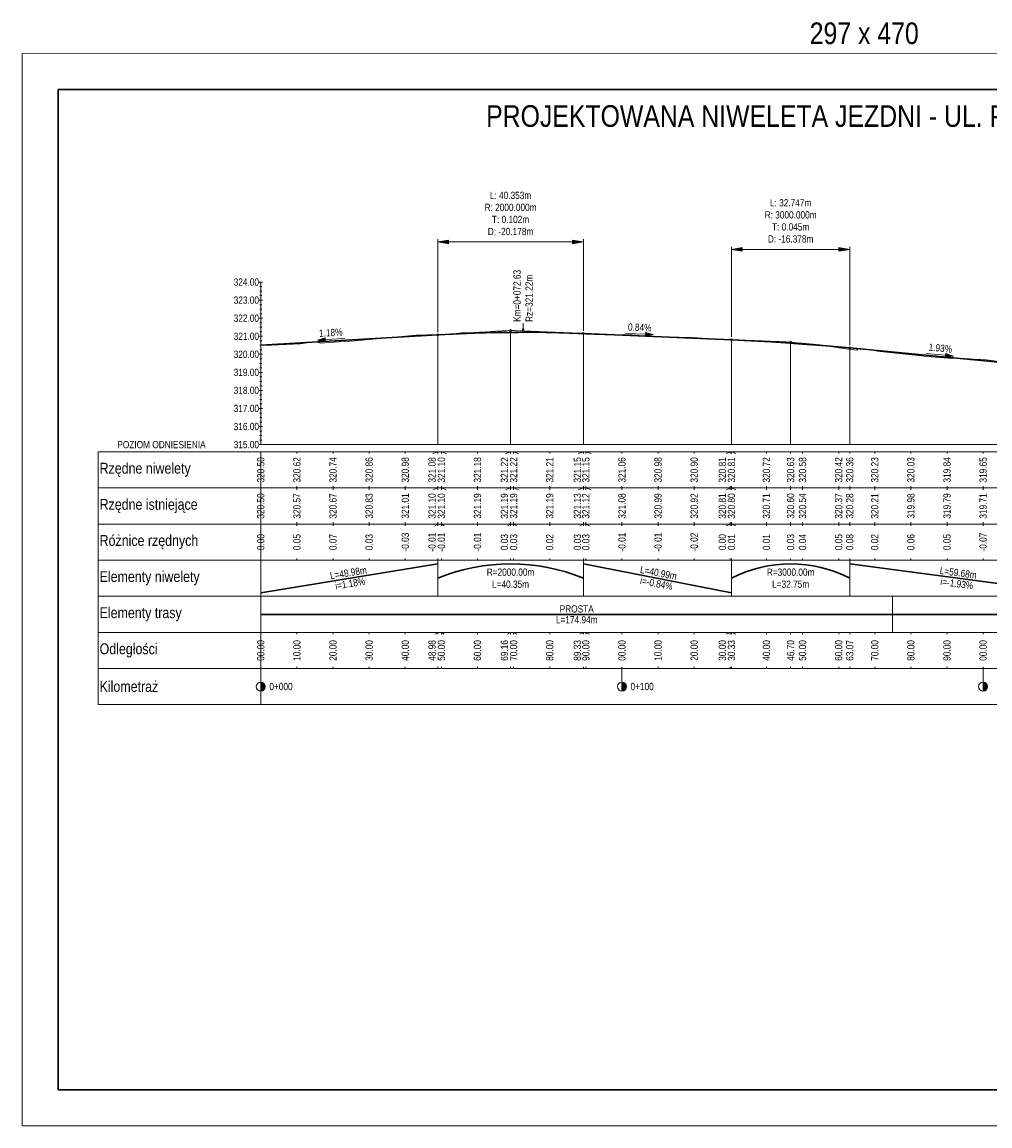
# Model space of a CAD drawing. Header units: metres. Extents: x 6590704 to 6591191, y 5598504 to 5598810.
# Tile 1 of 2: x 6590704 to 6590972, y 5598504 to 5598810. Entities that reach past the tile are written whole.
import ezdxf

# ---------------------------------------------------------------- set-up
doc = ezdxf.new("R2010")
doc.units = ezdxf.units.M
doc.header["$MEASUREMENT"] = 0
doc.linetypes.add('HIDDEN', pattern=[0.375, 0.25, -0.125])
for name, color, linetype, lineweight in [('C-DROGI-PROFILE-WIDOKI', 7, 'Continuous', 0), ('Level 26', 7, 'Continuous', 0), ('LEVEL_63', 7, 'Continuous', 0), ('WYMIAROWANIE', 7, 'Continuous', 0)]:
    doc.layers.add(name, color=color, linetype=linetype, lineweight=lineweight)
doc.styles.get("Standard").update_dxf_attribs({"font": 'txt.shx'})
doc.styles.add('STYLE-SWISSLT_1250', font='ARIALN.TTF')

# ---------------------------------------------------------------- blocks, each defined once
blk = doc.blocks.new('kilometraz_9')
at = {"linetype": 'Continuous', "lineweight": -2}
blk.add_hatch(color=0, dxfattribs=at).paths.add_polyline_path([(0, -5, 0.414214), (5, 0, 0.414214), (0, 5)])
at = {"color": 0, "linetype": 'ByBlock', "lineweight": -2, "ltscale": 10}
blk.add_line((0, 5), (0, -5), dxfattribs=at)
blk.add_circle((0, 0), 5, dxfattribs=at)
blk = doc.blocks.new('osnowa_wys_30')
at = {"linetype": 'Continuous', "lineweight": -2}
blk.add_hatch(color=0, dxfattribs=at).paths.add_polyline_path([(0, -5), (-4.3, 2.5), (4.3, 2.5)])
at = {"color": 0, "lineweight": -2}
blk.add_3dface([(0, -5), (-4.3, 2.5), (4.3, 2.5)], dxfattribs=at)
blk = doc.blocks.new('_ClosedFilled_9')
at = {"linetype": 'Continuous', "lineweight": -2}
blk.add_hatch(color=0, dxfattribs=at).paths.add_polyline_path([(-10, -1.7), (-10, 1.7), (0, 0)])
at = {"color": 0, "linetype": 'ByBlock', "lineweight": -2, "ltscale": 10}
for p, q in [((-10, 1.7), (0, 0)), ((-10, 1.7), (-10, -1.7)), ((0, 0), (-10, -1.7))]:
    blk.add_line(p, q, dxfattribs=at)
blk = doc.blocks.new('strzalka_pion_7')
at = {"lineweight": -2}
for p, q in [((0, 0), (-0.9, 3.9)), ((0, 10), (0, 0)), ((0, 0), (0.9, 3.9))]:
    blk.add_line(p, q, dxfattribs=at)
blk = doc.blocks.new('strzalka_poziom_10')
at = {"linetype": 'Continuous', "lineweight": -2}
blk.add_hatch(color=256, dxfattribs=at).paths.add_polyline_path([(10, -0.91), (10, 0.91), (13.91, 0)])
at = {"lineweight": -2}
for p, q in [((0, 0), (10, 0)), ((13.91, 0), (10, 0.91)), ((10, 0.91), (10, -0.91)), ((13.91, 0), (10, -0.91))]:
    blk.add_line(p, q, dxfattribs=at)

msp = doc.modelspace()

# ---------------------------------------------------------------- linework, layer by layer
at = {"layer": 'C-DROGI-PROFILE-WIDOKI', "color": 7, "linetype": 'Continuous', "lineweight": 0}
for p, q in [((6590819.57, 5598723.69), (6590819.57, 5598749.39)), ((6590819.57, 5598748.64), (6590859.92, 5598748.64)), ((6590859.92, 5598724.04), (6590859.92, 5598749.39)), ((6590900.91, 5598722.33), (6590900.91, 5598747.33)), ((6590900.91, 5598746.58), (6590933.66, 5598746.58)), ((6590933.66, 5598720.07), (6590933.66, 5598747.33)), ((6590770.09, 5598737.52), (6590771.09, 5598737.52)), ((6590770.59, 5598692.52), (6590770.59, 5598737.52)), ((6590770.34, 5598736.27), (6590770.84, 5598736.27)), ((6590770.34, 5598735.02), (6590770.84, 5598735.02)), ((6590770.09, 5598732.52), (6590771.09, 5598732.52)), ((6590770.34, 5598733.77), (6590770.84, 5598733.77)), ((6590770.34, 5598731.27), (6590770.84, 5598731.27)), ((6590770.34, 5598730.02), (6590770.84, 5598730.02)), ((6590770.34, 5598728.77), (6590770.84, 5598728.77)), ((6590770.09, 5598727.52), (6590771.09, 5598727.52)), ((6590770.34, 5598726.27), (6590770.84, 5598726.27)), ((6590770.34, 5598725.02), (6590770.84, 5598725.02)), ((6590770.09, 5598722.52), (6590771.09, 5598722.52)), ((6590770.34, 5598723.77), (6590770.84, 5598723.77)), ((6590819.57, 5598722.94), (6590819.57, 5598692.52)), ((6590839.74, 5598724.13), (6590839.74, 5598692.52)), ((6590859.92, 5598723.29), (6590859.92, 5598692.52)), ((6590770.34, 5598721.27), (6590770.84, 5598721.27)), ((6590770.34, 5598720.02), (6590770.84, 5598720.02)), ((6590770.59, 5598720.04), (6590770.59, 5598692.52)), ((6590900.91, 5598721.58), (6590900.91, 5598692.52)), ((6590917.29, 5598720.89), (6590917.29, 5598692.52)), ((6590933.66, 5598719.32), (6590933.66, 5598692.52)), ((6590770.09, 5598717.52), (6590771.09, 5598717.52)), ((6590770.34, 5598718.77), (6590770.84, 5598718.77)), ((6590770.34, 5598716.27), (6590770.84, 5598716.27)), ((6590770.34, 5598715.02), (6590770.84, 5598715.02)), ((6590770.34, 5598713.77), (6590770.84, 5598713.77)), ((6590770.09, 5598712.52), (6590771.09, 5598712.52)), ((6590770.34, 5598711.27), (6590770.84, 5598711.27)), ((6590770.34, 5598710.02), (6590770.84, 5598710.02)), ((6590770.09, 5598707.52), (6590771.09, 5598707.52)), ((6590770.34, 5598708.77), (6590770.84, 5598708.77)), ((6590770.34, 5598706.27), (6590770.84, 5598706.27)), ((6590770.34, 5598705.02), (6590770.84, 5598705.02)), ((6590770.34, 5598703.77), (6590770.84, 5598703.77)), ((6590770.09, 5598702.52), (6590771.09, 5598702.52)), ((6590770.34, 5598701.27), (6590770.84, 5598701.27)), ((6590770.09, 5598697.52), (6590771.09, 5598697.52)), ((6590770.34, 5598700.02), (6590770.84, 5598700.02)), ((6590770.34, 5598698.77), (6590770.84, 5598698.77)), ((6590770.34, 5598696.27), (6590770.84, 5598696.27)), ((6590770.34, 5598695.02), (6590770.84, 5598695.02)), ((6590770.09, 5598692.52), (6591132.05, 5598692.52)), ((6590770.34, 5598693.77), (6590770.84, 5598693.77)), ((6590770.59, 5598690.52), (6590770.59, 5598690.02)), ((6590780.59, 5598690.52), (6590780.59, 5598690.02)), ((6590790.59, 5598690.52), (6590790.59, 5598690.02)), ((6590800.59, 5598690.52), (6590800.59, 5598690.02)), ((6590810.59, 5598690.52), (6590810.59, 5598690.02)), ((6590819.57, 5598690.52), (6590818.26, 5598690.02)), ((6590820.59, 5598690.52), (6590820.59, 5598690.02)), ((6590820.59, 5598690.52), (6590821.89, 5598690.02)), ((6590830.59, 5598690.52), (6590830.59, 5598690.02)), ((6590839.74, 5598690.52), (6590838.35, 5598690.02)), ((6590840.59, 5598690.52), (6590840.59, 5598690.02)), ((6590840.59, 5598690.52), (6590841.98, 5598690.02)), ((6590850.59, 5598690.52), (6590850.59, 5598690.02)), ((6590859.92, 5598690.52), (6590858.43, 5598690.02)), ((6590860.59, 5598690.52), (6590860.59, 5598690.02)), ((6590860.59, 5598690.52), (6590862.07, 5598690.02)), ((6590870.59, 5598690.52), (6590870.59, 5598690.02)), ((6590880.59, 5598690.52), (6590880.59, 5598690.02)), ((6590890.59, 5598690.52), (6590890.59, 5598690.02)), ((6590900.59, 5598690.52), (6590899.43, 5598690.02)), ((6590900.59, 5598690.52), (6590900.59, 5598690.02)), ((6590900.91, 5598690.52), (6590902.07, 5598690.02)), ((6590910.59, 5598690.52), (6590910.59, 5598690.02)), ((6590920.59, 5598690.52), (6590920.59, 5598690.02)), ((6590930.59, 5598690.52), (6590930.59, 5598690.02)), ((6590940.59, 5598690.52), (6590940.59, 5598690.02)), ((6590950.59, 5598690.52), (6590950.59, 5598690.02)), ((6590960.59, 5598690.52), (6590960.59, 5598690.02)), ((6590970.59, 5598690.52), (6590970.59, 5598690.02)), ((6590770.59, 5598680.52), (6590770.59, 5598681.02)), ((6590770.59, 5598680.52), (6590770.59, 5598680.02)), ((6590780.59, 5598680.52), (6590780.59, 5598681.02)), ((6590780.59, 5598680.52), (6590780.59, 5598680.02)), ((6590790.59, 5598680.52), (6590790.59, 5598681.02)), ((6590790.59, 5598680.52), (6590790.59, 5598680.02)), ((6590800.59, 5598680.52), (6590800.59, 5598681.02)), ((6590800.59, 5598680.52), (6590800.59, 5598680.02)), ((6590810.59, 5598680.52), (6590810.59, 5598681.02)), ((6590810.59, 5598680.52), (6590810.59, 5598680.02)), ((6590819.57, 5598680.52), (6590818.26, 5598680.02)), ((6590820.59, 5598680.52), (6590820.59, 5598681.02)), ((6590820.59, 5598680.52), (6590820.59, 5598680.02)), ((6590820.59, 5598680.52), (6590821.89, 5598680.02)), ((6590830.59, 5598680.52), (6590830.59, 5598681.02)), ((6590830.59, 5598680.52), (6590830.59, 5598680.02)), ((6590839.74, 5598680.52), (6590838.35, 5598680.02)), ((6590840.59, 5598680.52), (6590840.59, 5598681.02)), ((6590840.59, 5598680.52), (6590840.59, 5598680.02)), ((6590840.59, 5598680.52), (6590841.98, 5598680.02)), ((6590850.59, 5598680.52), (6590850.59, 5598681.02)), ((6590850.59, 5598680.52), (6590850.59, 5598680.02)), ((6590859.92, 5598680.52), (6590858.43, 5598680.02)), ((6590860.59, 5598680.52), (6590860.59, 5598681.02)), ((6590860.59, 5598680.52), (6590860.59, 5598680.02)), ((6590860.59, 5598680.52), (6590862.07, 5598680.02)), ((6590870.59, 5598680.52), (6590870.59, 5598681.02)), ((6590870.59, 5598680.52), (6590870.59, 5598680.02)), ((6590880.59, 5598680.52), (6590880.59, 5598681.02)), ((6590880.59, 5598680.52), (6590880.59, 5598680.02)), ((6590890.59, 5598680.52), (6590890.59, 5598681.02)), ((6590890.59, 5598680.52), (6590890.59, 5598680.02)), ((6590900.59, 5598680.52), (6590899.43, 5598680.02)), ((6590900.59, 5598680.52), (6590900.59, 5598681.02)), ((6590900.59, 5598680.52), (6590900.59, 5598680.02)), ((6590900.91, 5598680.52), (6590902.07, 5598680.02)), ((6590910.59, 5598680.52), (6590910.59, 5598681.02)), ((6590910.59, 5598680.52), (6590910.59, 5598680.02)), ((6590920.59, 5598680.52), (6590920.59, 5598681.02)), ((6590920.59, 5598680.52), (6590920.59, 5598680.02)), ((6590930.59, 5598680.52), (6590930.59, 5598681.02)), ((6590930.59, 5598680.52), (6590930.59, 5598680.02)), ((6590940.59, 5598680.52), (6590940.59, 5598681.02)), ((6590940.59, 5598680.52), (6590940.59, 5598680.02)), ((6590950.59, 5598680.52), (6590950.59, 5598681.02)), ((6590950.59, 5598680.52), (6590950.59, 5598680.02)), ((6590960.59, 5598680.52), (6590960.59, 5598681.02)), ((6590960.59, 5598680.52), (6590960.59, 5598680.02)), ((6590970.59, 5598680.52), (6590970.59, 5598681.02)), ((6590970.59, 5598680.52), (6590970.59, 5598680.02)), ((6590770.59, 5598670.52), (6590770.59, 5598671.02)), ((6590770.59, 5598670.52), (6590770.59, 5598670.02)), ((6590780.59, 5598670.52), (6590780.59, 5598671.02)), ((6590780.59, 5598670.52), (6590780.59, 5598670.02)), ((6590790.59, 5598670.52), (6590790.59, 5598671.02)), ((6590790.59, 5598670.52), (6590790.59, 5598670.02)), ((6590800.59, 5598670.52), (6590800.59, 5598671.02)), ((6590800.59, 5598670.52), (6590800.59, 5598670.02)), ((6590810.59, 5598670.52), (6590810.59, 5598671.02)), ((6590810.59, 5598670.52), (6590810.59, 5598670.02)), ((6590819.57, 5598670.52), (6590818.76, 5598670.02)), ((6590820.59, 5598670.52), (6590820.59, 5598671.02)), ((6590820.59, 5598670.52), (6590820.59, 5598670.02)), ((6590820.59, 5598670.52), (6590821.39, 5598670.02)), ((6590830.59, 5598670.52), (6590830.59, 5598671.02)), ((6590830.59, 5598670.52), (6590830.59, 5598670.02)), ((6590839.74, 5598670.52), (6590838.85, 5598670.02)), ((6590840.59, 5598670.52), (6590840.59, 5598671.02)), ((6590840.59, 5598670.52), (6590840.59, 5598670.02)), ((6590840.59, 5598670.52), (6590841.48, 5598670.02)), ((6590850.59, 5598670.52), (6590850.59, 5598671.02)), ((6590850.59, 5598670.52), (6590850.59, 5598670.02)), ((6590859.92, 5598670.52), (6590858.93, 5598670.02)), ((6590860.59, 5598670.52), (6590860.59, 5598671.02)), ((6590860.59, 5598670.52), (6590860.59, 5598670.02)), ((6590860.59, 5598670.52), (6590861.57, 5598670.02)), ((6590870.59, 5598670.52), (6590870.59, 5598671.02)), ((6590870.59, 5598670.52), (6590870.59, 5598670.02)), ((6590880.59, 5598670.52), (6590880.59, 5598671.02)), ((6590880.59, 5598670.52), (6590880.59, 5598670.02)), ((6590890.59, 5598670.52), (6590890.59, 5598671.02)), ((6590890.59, 5598670.52), (6590890.59, 5598670.02)), ((6590900.59, 5598670.52), (6590899.43, 5598670.02)), ((6590900.59, 5598670.52), (6590900.59, 5598671.02)), ((6590900.59, 5598670.52), (6590900.59, 5598670.02)), ((6590900.91, 5598670.52), (6590902.07, 5598670.02)), ((6590910.59, 5598670.52), (6590910.59, 5598671.02)), ((6590910.59, 5598670.52), (6590910.59, 5598670.02)), ((6590920.59, 5598670.52), (6590920.59, 5598671.02)), ((6590920.59, 5598670.52), (6590920.59, 5598670.02)), ((6590930.59, 5598670.52), (6590930.59, 5598671.02)), ((6590930.59, 5598670.52), (6590930.59, 5598670.02)), ((6590940.59, 5598670.52), (6590940.59, 5598671.02)), ((6590940.59, 5598670.52), (6590940.59, 5598670.02)), ((6590950.59, 5598670.52), (6590950.59, 5598671.02)), ((6590950.59, 5598670.52), (6590950.59, 5598670.02)), ((6590960.59, 5598670.52), (6590960.59, 5598671.02)), ((6590960.59, 5598670.52), (6590960.59, 5598670.02)), ((6590970.59, 5598670.52), (6590970.59, 5598671.02)), ((6590970.59, 5598670.52), (6590970.59, 5598670.02)), ((6590770.59, 5598640.52), (6590770.59, 5598661.02)), ((6590780.59, 5598660.52), (6590780.59, 5598661.02)), ((6590790.59, 5598660.52), (6590790.59, 5598661.02)), ((6590800.59, 5598660.52), (6590800.59, 5598661.02)), ((6590810.59, 5598660.52), (6590810.59, 5598661.02)), ((6590820.59, 5598660.52), (6590820.59, 5598661.02)), ((6590830.59, 5598660.52), (6590830.59, 5598661.02)), ((6590840.59, 5598660.52), (6590840.59, 5598661.02)), ((6590850.59, 5598660.52), (6590850.59, 5598661.02)), ((6590860.59, 5598660.52), (6590860.59, 5598661.02)), ((6590870.59, 5598660.52), (6590870.59, 5598661.02)), ((6590880.59, 5598660.52), (6590880.59, 5598661.02)), ((6590890.59, 5598660.52), (6590890.59, 5598661.02)), ((6590900.59, 5598660.52), (6590900.59, 5598661.02)), ((6590910.59, 5598660.52), (6590910.59, 5598661.02)), ((6590920.59, 5598660.52), (6590920.59, 5598661.02)), ((6590930.59, 5598660.52), (6590930.59, 5598661.02)), ((6590940.59, 5598660.52), (6590940.59, 5598661.02)), ((6590950.59, 5598660.52), (6590950.59, 5598661.02)), ((6590960.59, 5598660.52), (6590960.59, 5598661.02)), ((6590970.59, 5598660.52), (6590970.59, 5598661.02)), ((6590819.57, 5598650.52), (6590819.57, 5598660.52)), ((6590859.92, 5598650.52), (6590859.92, 5598660.52)), ((6590900.91, 5598650.52), (6590900.91, 5598660.52)), ((6590933.66, 5598650.52), (6590933.66, 5598660.52)), ((6590945.53, 5598640.52), (6590945.53, 5598650.52)), ((6590770.59, 5598640.52), (6590770.59, 5598640.02)), ((6590780.59, 5598640.52), (6590780.59, 5598640.02)), ((6590790.59, 5598640.52), (6590790.59, 5598640.02)), ((6590800.59, 5598640.52), (6590800.59, 5598640.02)), ((6590810.59, 5598640.52), (6590810.59, 5598640.02)), ((6590819.57, 5598640.52), (6590818.76, 5598640.02)), ((6590820.59, 5598640.52), (6590820.59, 5598640.02)), ((6590820.59, 5598640.52), (6590821.39, 5598640.02)), ((6590830.59, 5598640.52), (6590830.59, 5598640.02)), ((6590839.74, 5598640.52), (6590838.85, 5598640.02)), ((6590840.59, 5598640.52), (6590840.59, 5598640.02)), ((6590840.59, 5598640.52), (6590841.48, 5598640.02)), ((6590850.59, 5598640.52), (6590850.59, 5598640.02)), ((6590859.92, 5598640.52), (6590858.93, 5598640.02)), ((6590860.59, 5598640.52), (6590860.59, 5598640.02)), ((6590860.59, 5598640.52), (6590861.57, 5598640.02)), ((6590870.59, 5598640.52), (6590870.59, 5598640.02)), ((6590880.59, 5598640.52), (6590880.59, 5598640.02)), ((6590890.59, 5598640.52), (6590890.59, 5598640.02)), ((6590900.59, 5598640.52), (6590899.43, 5598640.02)), ((6590900.59, 5598640.52), (6590900.59, 5598640.02)), ((6590900.91, 5598640.52), (6590902.07, 5598640.02)), ((6590910.59, 5598640.52), (6590910.59, 5598640.02)), ((6590920.59, 5598640.52), (6590920.59, 5598640.02)), ((6590930.59, 5598640.52), (6590930.59, 5598640.02)), ((6590940.59, 5598640.52), (6590940.59, 5598640.02)), ((6590950.59, 5598640.52), (6590950.59, 5598640.02)), ((6590960.59, 5598640.52), (6590960.59, 5598640.02)), ((6590970.59, 5598640.52), (6590970.59, 5598640.02)), ((6590770.59, 5598630.52), (6590770.59, 5598631.02)), ((6590770.59, 5598630.52), (6590770.59, 5598625.52)), ((6590780.59, 5598630.52), (6590780.59, 5598631.02)), ((6590790.59, 5598630.52), (6590790.59, 5598631.02)), ((6590800.59, 5598630.52), (6590800.59, 5598631.02)), ((6590810.59, 5598630.52), (6590810.59, 5598631.02)), ((6590820.59, 5598630.52), (6590820.59, 5598631.02)), ((6590830.59, 5598630.52), (6590830.59, 5598631.02)), ((6590840.59, 5598630.52), (6590840.59, 5598631.02)), ((6590850.59, 5598630.52), (6590850.59, 5598631.02)), ((6590860.59, 5598630.52), (6590860.59, 5598631.02)), ((6590870.59, 5598630.52), (6590870.59, 5598631.02)), ((6590870.59, 5598630.52), (6590870.59, 5598625.52)), ((6590880.59, 5598630.52), (6590880.59, 5598631.02)), ((6590890.59, 5598630.52), (6590890.59, 5598631.02)), ((6590900.59, 5598630.52), (6590900.59, 5598631.02)), ((6590910.59, 5598630.52), (6590910.59, 5598631.02)), ((6590920.59, 5598630.52), (6590920.59, 5598631.02)), ((6590930.59, 5598630.52), (6590930.59, 5598631.02)), ((6590940.59, 5598630.52), (6590940.59, 5598631.02)), ((6590950.59, 5598630.52), (6590950.59, 5598631.02)), ((6590960.59, 5598630.52), (6590960.59, 5598631.02)), ((6590970.59, 5598630.52), (6590970.59, 5598631.02)), ((6590970.59, 5598630.52), (6590970.59, 5598625.52))]:
    msp.add_line(p, q, dxfattribs=at)
at = {"layer": 'C-DROGI-PROFILE-WIDOKI', "color": 6, "linetype": 'Continuous', "lineweight": 30}
for p, q in [((6590770.59, 5598720.04), (6590819.57, 5598722.94)), ((6590859.92, 5598723.29), (6590900.91, 5598721.58)), ((6590933.66, 5598719.32), (6590993.34, 5598713.57)), ((6590770.59, 5598651.52), (6590819.57, 5598659.52)), ((6590859.92, 5598659.52), (6590900.91, 5598651.52)), ((6590933.66, 5598659.52), (6590993.34, 5598651.52)), ((6590770.59, 5598645.52), (6591132.05, 5598645.52))]:
    msp.add_line(p, q, dxfattribs=at)
at = {"layer": 'C-DROGI-PROFILE-WIDOKI', "color": 94, "linetype": 'Continuous', "lineweight": 0}
for p, q in [((6590796.6, 5598721.29), (6590813.57, 5598722.84)), ((6590813.57, 5598722.84), (6590816.69, 5598722.95)), ((6590816.69, 5598722.95), (6590819.85, 5598723)), ((6590819.85, 5598723), (6590823.91, 5598723.17)), ((6590823.91, 5598723.17), (6590826.15, 5598723.5)), ((6590826.15, 5598723.5), (6590838.66, 5598723.46)), ((6590838.66, 5598723.46), (6590841.79, 5598723.49)), ((6590841.79, 5598723.49), (6590844.82, 5598723.59)), ((6590844.82, 5598723.59), (6590846.75, 5598723.58)), ((6590846.75, 5598723.58), (6590849.63, 5598723.48)), ((6590849.63, 5598723.48), (6590853.71, 5598723.4)), ((6590853.71, 5598723.4), (6590862.9, 5598723.02)), ((6590862.9, 5598723.02), (6590865.84, 5598722.9)), ((6590865.84, 5598722.9), (6590871.82, 5598722.91)), ((6590871.82, 5598722.91), (6590873.4, 5598722.9)), ((6590873.4, 5598722.9), (6590876.3, 5598722.68)), ((6590876.3, 5598722.68), (6590879.63, 5598722.49)), ((6590879.63, 5598722.49), (6590882.83, 5598722.38)), ((6590882.83, 5598722.38), (6590890.04, 5598722.14)), ((6590890.04, 5598722.14), (6590895.72, 5598721.78)), ((6590770.59, 5598720.04), (6590771.03, 5598720.06)), ((6590771.03, 5598720.06), (6590773.57, 5598720.07)), ((6590773.57, 5598720.07), (6590781.5, 5598720.43)), ((6590781.5, 5598720.43), (6590783.29, 5598720.67)), ((6590783.29, 5598720.67), (6590786.15, 5598720.87)), ((6590786.15, 5598720.87), (6590787.23, 5598720.61)), ((6590787.23, 5598720.61), (6590789.45, 5598720.79)), ((6590789.45, 5598720.79), (6590796.6, 5598721.29)), ((6590895.72, 5598721.78), (6590900.18, 5598721.55)), ((6590900.18, 5598721.55), (6590900.26, 5598721.61)), ((6590900.26, 5598721.61), (6590900.85, 5598721.54)), ((6590900.85, 5598721.54), (6590904.63, 5598721.27)), ((6590904.63, 5598721.27), (6590905.54, 5598721.23)), ((6590905.54, 5598721.23), (6590910.73, 5598721.06)), ((6590910.73, 5598721.06), (6590919.3, 5598720.32)), ((6590919.3, 5598720.32), (6590920.51, 5598720.22)), ((6590920.51, 5598720.22), (6590927.29, 5598719.81)), ((6590927.29, 5598719.81), (6590928.32, 5598719.69)), ((6590928.32, 5598719.69), (6590932.54, 5598719.07)), ((6590932.54, 5598719.07), (6590935.6, 5598718.67)), ((6590935.6, 5598718.67), (6590935.97, 5598719.14)), ((6590935.97, 5598719.14), (6590936.68, 5598719.11)), ((6590936.68, 5598719.11), (6590939.83, 5598718.76)), ((6590939.83, 5598718.76), (6590941.24, 5598718.37)), ((6590941.24, 5598718.37), (6590945.53, 5598717.93)), ((6590945.53, 5598717.93), (6590951.88, 5598717.27)), ((6590951.88, 5598717.27), (6590955.06, 5598716.93)), ((6590955.06, 5598716.93), (6590960.92, 5598716.43)), ((6590960.92, 5598716.43), (6590961.1, 5598716.42)), ((6590961.1, 5598716.42), (6590965.22, 5598716.33)), ((6590965.22, 5598716.33), (6590965.47, 5598716.32)), ((6590965.47, 5598716.32), (6590969.19, 5598716.13)), ((6590969.19, 5598716.13), (6590970.06, 5598716.15)), ((6590970.06, 5598716.15), (6590978.42, 5598715.07))]:
    msp.add_line(p, q, dxfattribs=at)
at = {"layer": 'C-DROGI-PROFILE-WIDOKI', "color": 252, "linetype": 'HIDDEN', "lineweight": 0}
for p, q in [((6590819.57, 5598722.94), (6590839.74, 5598724.13)), ((6590839.74, 5598724.13), (6590859.92, 5598723.29)), ((6590900.91, 5598721.58), (6590917.29, 5598720.89)), ((6590917.29, 5598720.89), (6590933.66, 5598719.32))]:
    msp.add_line(p, q, dxfattribs=at)
at = {"layer": 'C-DROGI-PROFILE-WIDOKI', "color": 1, "linetype": 'Continuous', "lineweight": 0}
for p, q in [((6590770.59, 5598690.52), (6590770.59, 5598690.02)), ((6590819.57, 5598690.52), (6590819.57, 5598690.02)), ((6590839.74, 5598690.52), (6590839.74, 5598690.02)), ((6590859.92, 5598690.52), (6590859.92, 5598690.02)), ((6590900.91, 5598690.52), (6590900.91, 5598690.02)), ((6590917.29, 5598690.52), (6590917.29, 5598690.02)), ((6590933.66, 5598690.52), (6590933.66, 5598690.02)), ((6590770.59, 5598680.52), (6590770.59, 5598681.02)), ((6590770.59, 5598680.52), (6590770.59, 5598680.02)), ((6590819.57, 5598680.52), (6590819.57, 5598681.02)), ((6590819.57, 5598680.52), (6590819.57, 5598680.02)), ((6590839.74, 5598680.52), (6590839.74, 5598681.02)), ((6590839.74, 5598680.52), (6590839.74, 5598680.02)), ((6590859.92, 5598680.52), (6590859.92, 5598681.02)), ((6590859.92, 5598680.52), (6590859.92, 5598680.02)), ((6590900.91, 5598680.52), (6590900.91, 5598681.02)), ((6590900.91, 5598680.52), (6590900.91, 5598680.02)), ((6590917.29, 5598680.52), (6590917.29, 5598681.02)), ((6590917.29, 5598680.52), (6590917.29, 5598680.02)), ((6590933.66, 5598680.52), (6590933.66, 5598681.02)), ((6590933.66, 5598680.52), (6590933.66, 5598680.02)), ((6590770.59, 5598670.52), (6590770.59, 5598671.02)), ((6590770.59, 5598670.52), (6590770.59, 5598670.02)), ((6590819.57, 5598670.52), (6590819.57, 5598671.02)), ((6590819.57, 5598670.52), (6590819.57, 5598670.02)), ((6590839.74, 5598670.52), (6590839.74, 5598671.02)), ((6590839.74, 5598670.52), (6590839.74, 5598670.02)), ((6590859.92, 5598670.52), (6590859.92, 5598671.02)), ((6590859.92, 5598670.52), (6590859.92, 5598670.02)), ((6590900.91, 5598670.52), (6590900.91, 5598671.02)), ((6590900.91, 5598670.52), (6590900.91, 5598670.02)), ((6590917.29, 5598670.52), (6590917.29, 5598671.02)), ((6590917.29, 5598670.52), (6590917.29, 5598670.02)), ((6590933.66, 5598670.52), (6590933.66, 5598671.02)), ((6590933.66, 5598670.52), (6590933.66, 5598670.02)), ((6590770.59, 5598660.52), (6590770.59, 5598661.02)), ((6590819.57, 5598660.52), (6590819.57, 5598661.02)), ((6590839.74, 5598660.52), (6590839.74, 5598661.02)), ((6590859.92, 5598660.52), (6590859.92, 5598661.02)), ((6590900.91, 5598660.52), (6590900.91, 5598661.02)), ((6590917.29, 5598660.52), (6590917.29, 5598661.02)), ((6590933.66, 5598660.52), (6590933.66, 5598661.02)), ((6590770.59, 5598640.52), (6590770.59, 5598640.02)), ((6590819.57, 5598640.52), (6590819.57, 5598640.02)), ((6590839.74, 5598640.52), (6590839.74, 5598640.02)), ((6590859.92, 5598640.52), (6590859.92, 5598640.02)), ((6590900.91, 5598640.52), (6590900.91, 5598640.02)), ((6590917.29, 5598640.52), (6590917.29, 5598640.02)), ((6590933.66, 5598640.52), (6590933.66, 5598640.02)), ((6590770.59, 5598630.52), (6590770.59, 5598631.02)), ((6590819.57, 5598630.52), (6590819.57, 5598631.02)), ((6590839.74, 5598630.52), (6590839.74, 5598631.02)), ((6590859.92, 5598630.52), (6590859.92, 5598631.02)), ((6590900.91, 5598630.52), (6590900.91, 5598631.02)), ((6590917.29, 5598630.52), (6590917.29, 5598631.02)), ((6590933.66, 5598630.52), (6590933.66, 5598631.02))]:
    msp.add_line(p, q, dxfattribs=at)
at = {"layer": 'C-DROGI-PROFILE-WIDOKI', "color": 5, "linetype": 'Continuous', "lineweight": 30, "flags": 128}
for points in [[(6590819.57, 5598722.94), (6590829.65, 5598723.41), (6590839.74, 5598723.62), (6590849.83, 5598723.58), (6590859.92, 5598723.29)], [(6590900.91, 5598721.58), (6590911.83, 5598721.02), (6590922.74, 5598720.27), (6590933.66, 5598719.32)]]:
    msp.add_lwpolyline(points, dxfattribs=at)
at = {"layer": 'C-DROGI-PROFILE-WIDOKI', "color": 7, "linetype": 'Continuous', "lineweight": 0, "flags": 128}
for points in [[(6590770.59, 5598680.52), (6590770.59, 5598690.52), (6590725.59, 5598690.52), (6590725.59, 5598680.52)], [(6590770.59, 5598680.52), (6591132.05, 5598680.52), (6591132.05, 5598690.52), (6590770.59, 5598690.52)], [(6590770.59, 5598670.52), (6590770.59, 5598680.52), (6590725.59, 5598680.52), (6590725.59, 5598670.52)], [(6590770.59, 5598670.52), (6591132.05, 5598670.52), (6591132.05, 5598680.52), (6590770.59, 5598680.52)], [(6590770.59, 5598660.52), (6590770.59, 5598670.52), (6590725.59, 5598670.52), (6590725.59, 5598660.52)], [(6590770.59, 5598660.52), (6591132.05, 5598660.52), (6591132.05, 5598670.52), (6590770.59, 5598670.52)], [(6590770.59, 5598650.52), (6590770.59, 5598660.52), (6590725.59, 5598660.52), (6590725.59, 5598650.52)], [(6590770.59, 5598650.52), (6591132.05, 5598650.52), (6591132.05, 5598660.52), (6590770.59, 5598660.52)], [(6590770.59, 5598640.52), (6590770.59, 5598650.52), (6590725.59, 5598650.52), (6590725.59, 5598640.52)], [(6590770.59, 5598640.52), (6591132.05, 5598640.52), (6591132.05, 5598650.52), (6590770.59, 5598650.52)], [(6590770.59, 5598630.52), (6590770.59, 5598640.52), (6590725.59, 5598640.52), (6590725.59, 5598630.52)], [(6590770.59, 5598630.52), (6591132.05, 5598630.52), (6591132.05, 5598640.52), (6590770.59, 5598640.52)], [(6590770.59, 5598620.52), (6590770.59, 5598630.52), (6590725.59, 5598630.52), (6590725.59, 5598620.52)], [(6590770.59, 5598620.52), (6591132.05, 5598620.52), (6591132.05, 5598630.52), (6590770.59, 5598630.52)]]:
    msp.add_lwpolyline(points, close=True, dxfattribs=at)
at = {"layer": 'C-DROGI-PROFILE-WIDOKI', "color": 1, "linetype": 'Continuous', "lineweight": 0}
for centre in [(6590819.57, 5598722.94), (6590839.74, 5598724.13), (6590859.92, 5598723.29), (6590900.91, 5598721.58), (6590917.29, 5598720.89), (6590933.66, 5598719.32)]:
    msp.add_circle(centre, 0.25, dxfattribs=at)
at = {"layer": 'C-DROGI-PROFILE-WIDOKI', "color": 5, "linetype": 'Continuous', "lineweight": 30, "extrusion": (0, 0, -1)}
for centre, radius, start, end in [((-6590839.74, 5598606.63), 52.89, 67.573, 112.427), ((-6590917.29, 5598624.01), 35.51, 62.5435, 117.4565)]:
    msp.add_arc(centre, radius, start, end, dxfattribs=at)
at = {"layer": 'Level 26', "color": 7, "linetype": 'Continuous', "lineweight": 0, "flags": 128}
msp.add_lwpolyline([(6590704.49, 5598800.85), (6591174.49, 5598800.89), (6591174.49, 5598503.89), (6590704.49, 5598503.85)], close=True, dxfattribs=at)
at = {"layer": 'WYMIAROWANIE', "color": 7, "linetype": 'Continuous', "lineweight": 30, "flags": 128}
msp.add_lwpolyline([(6590714.49, 5598790.85), (6591164.49, 5598790.9), (6591164.49, 5598513.89), (6590714.49, 5598513.85)], close=True, dxfattribs=at)

# ---------------------------------------------------------------- block references
at = {"layer": 'C-DROGI-PROFILE-WIDOKI', "color": 7, "linetype": 'Continuous', "lineweight": 0}
for name, p, xscale, yscale, zscale, rotation in [('_ClosedFilled_9', (6590819.57, 5598748.64), 0.2999999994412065, 0.2999999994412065, 0.2999999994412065, 180), ('_ClosedFilled_9', (6590900.91, 5598746.58), 0.2999999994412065, 0.2999999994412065, 0.2999999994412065, 180), ('strzalka_poziom_10', (6590793.86, 5598721.92), 0.5476738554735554, 0.5476738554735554, 0.5476738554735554, 183.3841624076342), ('strzalka_poziom_10', (6590871.64, 5598723.3), 0.5476738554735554, 0.5476738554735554, 0.5476738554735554, 357.6090351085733), ('strzalka_poziom_10', (6590954.78, 5598717.78), 0.5476738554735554, 0.5476738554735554, 0.5476738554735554, 354.4965752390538), ('kilometraz_9', (6590770.59, 5598625.52), 0.2499999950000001, 0.2499999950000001, 0.2499999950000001, 8.537736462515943e-07), ('kilometraz_9', (6590870.59, 5598625.52), 0.2499999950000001, 0.2499999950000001, 0.2499999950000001, 8.537736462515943e-07), ('kilometraz_9', (6590970.59, 5598625.52), 0.2499999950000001, 0.2499999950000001, 0.2499999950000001, 8.537736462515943e-07)]:
    msp.add_blockref(name, p, dxfattribs=dict(at, xscale=xscale, yscale=yscale, zscale=zscale, rotation=rotation))
for name, p, xscale, yscale, zscale in [('_ClosedFilled_9', (6590859.92, 5598748.64), 0.2999999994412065, 0.2999999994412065, 0.2999999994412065), ('_ClosedFilled_9', (6590933.66, 5598746.58), 0.2999999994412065, 0.2999999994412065, 0.2999999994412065), ('strzalka_pion_7', (6590843.22, 5598723.64), 0.25, 0.25, 0.25)]:
    msp.add_blockref(name, p, dxfattribs=dict(at, xscale=xscale, yscale=yscale, zscale=zscale))
at = {"layer": 'C-DROGI-PROFILE-WIDOKI', "color": 1, "linetype": 'Continuous', "lineweight": 0, "xscale": 0.03333333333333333, "yscale": 0.03333333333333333, "zscale": 0.03333333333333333, "rotation": 180}
msp.add_blockref('osnowa_wys_30', (6590843.22, 5598723.64), dxfattribs=at)

# ---------------------------------------------------------------- texts
at = {"layer": 'C-DROGI-PROFILE-WIDOKI', "color": 7, "linetype": 'Continuous', "lineweight": 0}
for s, insert, char_height, attachment_point in [('\\fArial Narrow|b0|i0|c238238|p39;L: 40.353m\\PR: 2000.000m\\PT: 0.102m\\PD: -20.178m', (6590839.74, 5598750.51), 2, 8), ('\\fArial Narrow|b0|i0|c238238|p39;L: 32.747m\\PR: 3000.000m\\PT: 0.045m\\PD: -16.378m', (6590917.29, 5598748.45), 2, 8), ('\\fArial Narrow|b0|i0|c238238|p39;324.00', (6590770.09, 5598737.52), 2, 6), ('\\fArial Narrow|b0|i0|c238238|p39;323.00', (6590770.09, 5598732.52), 2, 6), ('\\fArial Narrow|b0|i0|c238238|p39;322.00', (6590770.09, 5598727.52), 2, 6), ('\\fArial Narrow|b0|i0|c238238|p39;321.00', (6590770.09, 5598722.52), 2, 6), ('\\fArial Narrow|b0|i0|c238238|p39;320.00', (6590770.09, 5598717.52), 2, 6), ('\\fArial Narrow|b0|i0|c238238|p39;319.00', (6590770.09, 5598712.52), 2, 6), ('\\fArial Narrow|b0|i0|c238238|p39;318.00', (6590770.09, 5598707.52), 2, 6), ('\\fArial Narrow|b0|i0|c238238|p39;317.00', (6590770.09, 5598702.52), 2, 6), ('\\fArial Narrow|b0|i0|c238238|p39;316.00', (6590770.09, 5598697.52), 2, 6), ('\\fArial Narrow|b0|i0|c238238|p39;POZIOM ODNIESIENIA', (6590743.09, 5598693.52), 2, 2), ('\\fArial Narrow|b0|i0|c238238|p39;315.00', (6590770.09, 5598692.52), 2, 6), ('\\fArial Narrow|b0|i0|c238238|p39;Rzędne niwelety', (6590725.96, 5598685.52), 3, 4), ('\\fArial Narrow|b0|i0|c238238|p39;Rzędne istniejące', (6590725.96, 5598675.52), 3, 4), ('\\fArial Narrow|b0|i0|c238238|p39;Różnice rzędnych', (6590725.96, 5598665.52), 3, 4), ('\\fArial Narrow|b0|i0|c238238|p39;R=2000.00m\\PL=40.35m', (6590839.74, 5598655.52), 2, 5), ('\\fArial Narrow|b0|i0|c238238|p39;R=3000.00m\\PL=32.75m', (6590917.29, 5598655.52), 2, 5), ('\\fArial Narrow|b0|i0|c238238|p39;Elementy niwelety', (6590725.96, 5598655.52), 3, 4), ('\\fArial Narrow|b0|i0|c238238|p39;Elementy trasy', (6590725.96, 5598645.52), 3, 4), ('\\fArial Narrow|b0|i0|c238238|p39;PROSTA', (6590858.06, 5598647.02), 2, 5), ('\\fArial Narrow|b0|i0|c238238|p39;L=174.94m', (6590858.06, 5598644.02), 2, 5), ('\\fArial Narrow|b0|i0|c238238|p39;Odległości', (6590725.96, 5598635.52), 3, 4), ('\\fArial Narrow|b0|i0|c238238|p39;Kilometraż', (6590725.96, 5598625.52), 3, 4), ('\\fArial Narrow|b0|i0|c238238|p39;0+000', (6590772.96, 5598625.52), 2, 4), ('\\fArial Narrow|b0|i0|c238238|p39;0+100', (6590872.96, 5598625.52), 2, 4)]:
    msp.add_mtext(s, dxfattribs=dict(at, insert=insert, char_height=char_height, attachment_point=attachment_point))
at = {"layer": 'C-DROGI-PROFILE-WIDOKI', "color": 7, "linetype": 'Continuous', "lineweight": 0, "char_height": 2}
for s, insert, attachment_point, rotation in [('\\fArial Narrow|b0|i0|c238238|p39;Km=0+072.63\\PRz=321.22m', (6590843.22, 5598726.51), 4, 90), ('\\fArial Narrow|b0|i0|c238238|p39;0.84%', (6590875.47, 5598723.95), 8, 357.609), ('\\fArial Narrow|b0|i0|c238238|p39;1.18%', (6590790.01, 5598722.5), 8, 3.3842), ('\\fArial Narrow|b0|i0|c238238|p39;1.93%', (6590958.65, 5598718.23), 8, 354.4966), ('\\fArial Narrow|b0|i0|c238238|p39;320.50', (6590770.59, 5598685.52), 5, 90), ('\\fArial Narrow|b0|i0|c238238|p39;320.62', (6590780.59, 5598685.52), 5, 90), ('\\fArial Narrow|b0|i0|c238238|p39;320.74', (6590790.59, 5598685.52), 5, 90), ('\\fArial Narrow|b0|i0|c238238|p39;320.86', (6590800.59, 5598685.52), 5, 90), ('\\fArial Narrow|b0|i0|c238238|p39;320.98', (6590810.59, 5598685.52), 5, 90), ('\\fArial Narrow|b0|i0|c238238|p39;321.08', (6590818.02, 5598685.52), 5, 90), ('\\fArial Narrow|b0|i0|c238238|p39;321.10', (6590820.59, 5598685.52), 5, 90), ('\\fArial Narrow|b0|i0|c238238|p39;321.18', (6590830.59, 5598685.52), 5, 90), ('\\fArial Narrow|b0|i0|c238238|p39;321.22', (6590838.05, 5598685.52), 5, 90), ('\\fArial Narrow|b0|i0|c238238|p39;321.22', (6590840.59, 5598685.52), 5, 90), ('\\fArial Narrow|b0|i0|c238238|p39;321.21', (6590850.59, 5598685.52), 5, 90), ('\\fArial Narrow|b0|i0|c238238|p39;321.15', (6590858.26, 5598685.52), 5, 90), ('\\fArial Narrow|b0|i0|c238238|p39;321.15', (6590860.59, 5598685.52), 5, 90), ('\\fArial Narrow|b0|i0|c238238|p39;321.06', (6590870.59, 5598685.52), 5, 90), ('\\fArial Narrow|b0|i0|c238238|p39;320.98', (6590880.59, 5598685.52), 5, 90), ('\\fArial Narrow|b0|i0|c238238|p39;320.90', (6590890.59, 5598685.52), 5, 90), ('\\fArial Narrow|b0|i0|c238238|p39;320.81', (6590898.39, 5598685.52), 5, 90), ('\\fArial Narrow|b0|i0|c238238|p39;320.81', (6590900.91, 5598685.52), 5, 90), ('\\fArial Narrow|b0|i0|c238238|p39;320.72', (6590910.59, 5598685.52), 5, 90), ('\\fArial Narrow|b0|i0|c238238|p39;320.63', (6590917.29, 5598685.52), 5, 90), ('\\fArial Narrow|b0|i0|c238238|p39;320.58', (6590920.59, 5598685.52), 5, 90), ('\\fArial Narrow|b0|i0|c238238|p39;320.42', (6590930.59, 5598685.52), 5, 90), ('\\fArial Narrow|b0|i0|c238238|p39;320.36', (6590933.66, 5598685.52), 5, 90), ('\\fArial Narrow|b0|i0|c238238|p39;320.23', (6590940.59, 5598685.52), 5, 90), ('\\fArial Narrow|b0|i0|c238238|p39;320.03', (6590950.59, 5598685.52), 5, 90), ('\\fArial Narrow|b0|i0|c238238|p39;319.84', (6590960.59, 5598685.52), 5, 90), ('\\fArial Narrow|b0|i0|c238238|p39;319.65', (6590970.59, 5598685.52), 5, 90), ('\\fArial Narrow|b0|i0|c238238|p39;320.50', (6590770.59, 5598675.52), 5, 90), ('\\fArial Narrow|b0|i0|c238238|p39;320.57', (6590780.59, 5598675.52), 5, 90), ('\\fArial Narrow|b0|i0|c238238|p39;320.67', (6590790.59, 5598675.52), 5, 90), ('\\fArial Narrow|b0|i0|c238238|p39;320.83', (6590800.59, 5598675.52), 5, 90), ('\\fArial Narrow|b0|i0|c238238|p39;321.01', (6590810.59, 5598675.52), 5, 90), ('\\fArial Narrow|b0|i0|c238238|p39;321.10', (6590818.02, 5598675.52), 5, 90), ('\\fArial Narrow|b0|i0|c238238|p39;321.10', (6590820.59, 5598675.52), 5, 90), ('\\fArial Narrow|b0|i0|c238238|p39;321.19', (6590830.59, 5598675.52), 5, 90), ('\\fArial Narrow|b0|i0|c238238|p39;321.19', (6590838.05, 5598675.52), 5, 90), ('\\fArial Narrow|b0|i0|c238238|p39;321.19', (6590840.59, 5598675.52), 5, 90), ('\\fArial Narrow|b0|i0|c238238|p39;321.19', (6590850.59, 5598675.52), 5, 90), ('\\fArial Narrow|b0|i0|c238238|p39;321.13', (6590858.26, 5598675.52), 5, 90), ('\\fArial Narrow|b0|i0|c238238|p39;321.12', (6590860.59, 5598675.52), 5, 90), ('\\fArial Narrow|b0|i0|c238238|p39;321.08', (6590870.59, 5598675.52), 5, 90), ('\\fArial Narrow|b0|i0|c238238|p39;320.99', (6590880.59, 5598675.52), 5, 90), ('\\fArial Narrow|b0|i0|c238238|p39;320.92', (6590890.59, 5598675.52), 5, 90), ('\\fArial Narrow|b0|i0|c238238|p39;320.81', (6590898.39, 5598675.52), 5, 90), ('\\fArial Narrow|b0|i0|c238238|p39;320.80', (6590900.91, 5598675.52), 5, 90), ('\\fArial Narrow|b0|i0|c238238|p39;320.71', (6590910.59, 5598675.52), 5, 90), ('\\fArial Narrow|b0|i0|c238238|p39;320.60', (6590917.29, 5598675.52), 5, 90), ('\\fArial Narrow|b0|i0|c238238|p39;320.54', (6590920.59, 5598675.52), 5, 90), ('\\fArial Narrow|b0|i0|c238238|p39;320.37', (6590930.59, 5598675.52), 5, 90), ('\\fArial Narrow|b0|i0|c238238|p39;320.28', (6590933.66, 5598675.52), 5, 90), ('\\fArial Narrow|b0|i0|c238238|p39;320.21', (6590940.59, 5598675.52), 5, 90), ('\\fArial Narrow|b0|i0|c238238|p39;319.98', (6590950.59, 5598675.52), 5, 90), ('\\fArial Narrow|b0|i0|c238238|p39;319.79', (6590960.59, 5598675.52), 5, 90), ('\\fArial Narrow|b0|i0|c238238|p39;319.71', (6590970.59, 5598675.52), 5, 90), ('\\fArial Narrow|b0|i0|c238238|p39;0.00', (6590770.59, 5598665.52), 5, 90), ('\\fArial Narrow|b0|i0|c238238|p39;0.05', (6590780.59, 5598665.52), 5, 90), ('\\fArial Narrow|b0|i0|c238238|p39;0.07', (6590790.59, 5598665.52), 5, 90), ('\\fArial Narrow|b0|i0|c238238|p39;0.03', (6590800.59, 5598665.52), 5, 90), ('\\fArial Narrow|b0|i0|c238238|p39;-0.03', (6590810.59, 5598665.52), 5, 90), ('\\fArial Narrow|b0|i0|c238238|p39;-0.01', (6590818.02, 5598665.52), 5, 90), ('\\fArial Narrow|b0|i0|c238238|p39;-0.01', (6590820.59, 5598665.52), 5, 90), ('\\fArial Narrow|b0|i0|c238238|p39;-0.01', (6590830.59, 5598665.52), 5, 90), ('\\fArial Narrow|b0|i0|c238238|p39;0.03', (6590838.05, 5598665.52), 5, 90), ('\\fArial Narrow|b0|i0|c238238|p39;0.03', (6590840.59, 5598665.52), 5, 90), ('\\fArial Narrow|b0|i0|c238238|p39;0.02', (6590850.59, 5598665.52), 5, 90), ('\\fArial Narrow|b0|i0|c238238|p39;0.03', (6590858.26, 5598665.52), 5, 90), ('\\fArial Narrow|b0|i0|c238238|p39;0.03', (6590860.59, 5598665.52), 5, 90), ('\\fArial Narrow|b0|i0|c238238|p39;-0.01', (6590870.59, 5598665.52), 5, 90), ('\\fArial Narrow|b0|i0|c238238|p39;-0.01', (6590880.59, 5598665.52), 5, 90), ('\\fArial Narrow|b0|i0|c238238|p39;-0.02', (6590890.59, 5598665.52), 5, 90), ('\\fArial Narrow|b0|i0|c238238|p39;0.00', (6590898.39, 5598665.52), 5, 90), ('\\fArial Narrow|b0|i0|c238238|p39;0.01', (6590900.91, 5598665.52), 5, 90), ('\\fArial Narrow|b0|i0|c238238|p39;0.01', (6590910.59, 5598665.52), 5, 90), ('\\fArial Narrow|b0|i0|c238238|p39;0.03', (6590917.29, 5598665.52), 5, 90), ('\\fArial Narrow|b0|i0|c238238|p39;0.04', (6590920.59, 5598665.52), 5, 90), ('\\fArial Narrow|b0|i0|c238238|p39;0.05', (6590930.59, 5598665.52), 5, 90), ('\\fArial Narrow|b0|i0|c238238|p39;0.08', (6590933.66, 5598665.52), 5, 90), ('\\fArial Narrow|b0|i0|c238238|p39;0.02', (6590940.59, 5598665.52), 5, 90), ('\\fArial Narrow|b0|i0|c238238|p39;0.06', (6590950.59, 5598665.52), 5, 90), ('\\fArial Narrow|b0|i0|c238238|p39;0.05', (6590960.59, 5598665.52), 5, 90), ('\\fArial Narrow|b0|i0|c238238|p39;-0.07', (6590970.59, 5598665.52), 5, 90), ('\\fArial Narrow|b0|i0|c238238|p39;L=48.98m', (6590794.83, 5598657), 5, 9.2764), ('\\fArial Narrow|b0|i0|c238238|p39;L=40.99m', (6590880.7, 5598656.99), 5, 348.9573), ('\\fArial Narrow|b0|i0|c238238|p39;L=59.68m', (6590963.7, 5598657.01), 5, 352.3649), ('\\fArial Narrow|b0|i0|c238238|p39;i=1.18%', (6590795.32, 5598654.04), 5, 9.2764), ('\\fArial Narrow|b0|i0|c238238|p39;i=-0.84%', (6590880.13, 5598654.05), 5, 348.9573), ('\\fArial Narrow|b0|i0|c238238|p39;i=-1.93%', (6590963.3, 5598654.03), 5, 352.3649), ('\\fArial Narrow|b0|i0|c238238|p39;00.00', (6590770.59, 5598635.52), 5, 90), ('\\fArial Narrow|b0|i0|c238238|p39;10.00', (6590780.59, 5598635.52), 5, 90), ('\\fArial Narrow|b0|i0|c238238|p39;20.00', (6590790.59, 5598635.52), 5, 90), ('\\fArial Narrow|b0|i0|c238238|p39;30.00', (6590800.59, 5598635.52), 5, 90), ('\\fArial Narrow|b0|i0|c238238|p39;40.00', (6590810.59, 5598635.52), 5, 90), ('\\fArial Narrow|b0|i0|c238238|p39;48.98', (6590818.02, 5598635.52), 5, 90), ('\\fArial Narrow|b0|i0|c238238|p39;50.00', (6590820.59, 5598635.52), 5, 90), ('\\fArial Narrow|b0|i0|c238238|p39;60.00', (6590830.59, 5598635.52), 5, 90), ('\\fArial Narrow|b0|i0|c238238|p39;69.16', (6590838.05, 5598635.52), 5, 90), ('\\fArial Narrow|b0|i0|c238238|p39;70.00', (6590840.59, 5598635.52), 5, 90), ('\\fArial Narrow|b0|i0|c238238|p39;80.00', (6590850.59, 5598635.52), 5, 90), ('\\fArial Narrow|b0|i0|c238238|p39;89.33', (6590858.26, 5598635.52), 5, 90), ('\\fArial Narrow|b0|i0|c238238|p39;90.00', (6590860.59, 5598635.52), 5, 90), ('\\fArial Narrow|b0|i0|c238238|p39;00.00', (6590870.59, 5598635.52), 5, 90), ('\\fArial Narrow|b0|i0|c238238|p39;10.00', (6590880.59, 5598635.52), 5, 90), ('\\fArial Narrow|b0|i0|c238238|p39;20.00', (6590890.59, 5598635.52), 5, 90), ('\\fArial Narrow|b0|i0|c238238|p39;30.00', (6590898.39, 5598635.52), 5, 90), ('\\fArial Narrow|b0|i0|c238238|p39;30.33', (6590900.91, 5598635.52), 5, 90), ('\\fArial Narrow|b0|i0|c238238|p39;40.00', (6590910.59, 5598635.52), 5, 90), ('\\fArial Narrow|b0|i0|c238238|p39;46.70', (6590917.29, 5598635.52), 5, 90), ('\\fArial Narrow|b0|i0|c238238|p39;50.00', (6590920.59, 5598635.52), 5, 90), ('\\fArial Narrow|b0|i0|c238238|p39;60.00', (6590930.59, 5598635.52), 5, 90), ('\\fArial Narrow|b0|i0|c238238|p39;63.07', (6590933.66, 5598635.52), 5, 90), ('\\fArial Narrow|b0|i0|c238238|p39;70.00', (6590940.59, 5598635.52), 5, 90), ('\\fArial Narrow|b0|i0|c238238|p39;80.00', (6590950.59, 5598635.52), 5, 90), ('\\fArial Narrow|b0|i0|c238238|p39;90.00', (6590960.59, 5598635.52), 5, 90), ('\\fArial Narrow|b0|i0|c238238|p39;00.00', (6590970.59, 5598635.52), 5, 90)]:
    msp.add_mtext(s, dxfattribs=dict(at, insert=insert, attachment_point=attachment_point, rotation=rotation))
at = {"layer": 'LEVEL_63', "color": 7, "linetype": 'Continuous', "ltscale": 0.75, "char_height": 6, "attachment_point": 1, "rotation": 360, "line_spacing_factor": 0.968823, "style": 'STYLE-SWISSLT_1250'}
for s, insert in [('297 x 470', (6590922.57, 5598809.42)), ('PROJEKTOWANA NIWELETA JEZDNI - UL. PRZYJAŹNI', (6590832.98, 5598786.51))]:
    msp.add_mtext(s, dxfattribs=dict(at, insert=insert))

doc.saveas('drawing.dxf')
